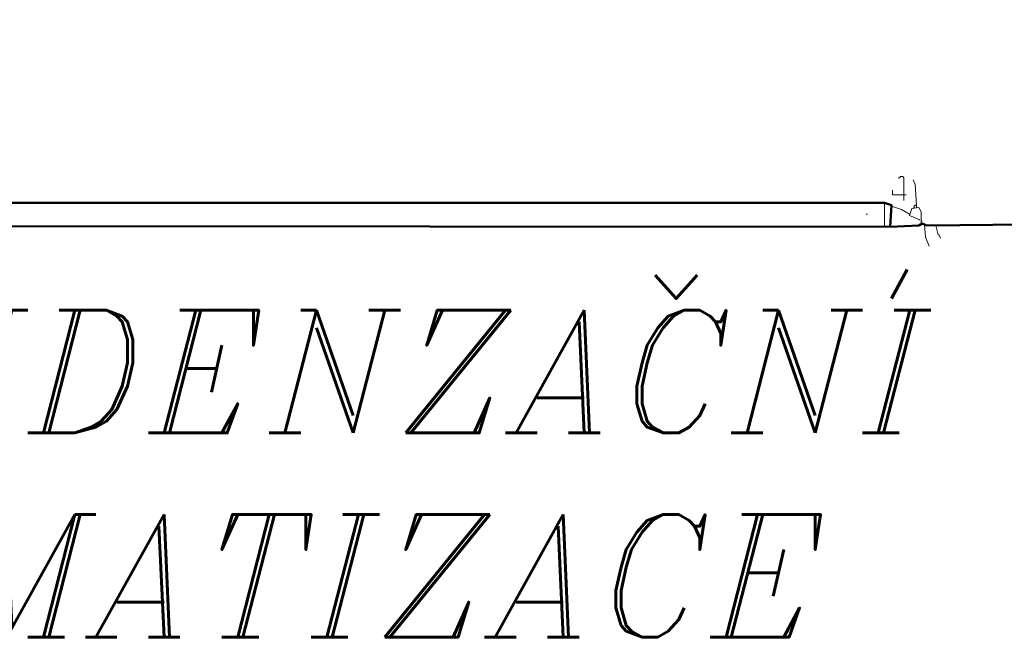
# Model space of a CAD drawing. Header units: millimetres. Extents: x 6435372 to 7248404, y 1559872 to 1886246.
# Tile 86 of 208: x 6813144 to 6814068, y 1852323 to 1852904. Entities that reach past the tile are written whole.
import ezdxf

# ---------------------------------------------------------------- set-up
doc = ezdxf.new("R2010")
doc.units = ezdxf.units.MM
doc.layers.add('matrice DPS', color=122, linetype='Continuous')
doc.layers.add('V-objekty', color=130, linetype='Continuous', lineweight=50)
doc.styles.get("Standard").update_dxf_attribs({"font": 'romans.shx'})

# ---------------------------------------------------------------- blocks, each defined once
blk = doc.blocks.new('DWG-RYYQ14-20T_top')
at = {"layer": 'V-objekty'}
for points in [[(4.296574, 5.389722, 0), (5.898287, 5.389722, 0), (5.904711, 5.38758, 0), (5.90364, 5.367238, 0), (4.174518, 5.368308, 0)], [(5.90364, 5.367238, 0), (5.930407, 5.368308, 0), (5.933619, 5.37045, 0), (5.937901, 5.368308, 0), (6.031049, 5.369379, 0), (6.039615, 5.376874, 0), (6.041756, 5.381156, 0), (6.042827, 6.421842, 0), (6.038544, 6.422912, 0), (6.041756, 6.423983, 0), (6.040685, 6.522484, 0), (6.031049, 6.531049, 0), (5.932548, 6.531049, 0), (5.933619, 6.529979, 0), (5.933619, 6.531049, 0)]]:
    blk.add_polyline3d(points, dxfattribs=at)
at = {"layer": 'V-objekty', "color": 2, "lineweight": 13}
for points in [[(5.916488, 5.397216, 0), (5.916488, 5.413276, 0), (5.915418, 5.414347, 0), (5.913276, 5.414347, 0), (5.912206, 5.413276, 0), (5.911135, 5.413276, 0)], [(5.928266, 5.38758, 0), (5.927195, 5.406852, 0), (5.925054, 5.411135, 0)], [(5.916488, 5.397216, 0), (5.905782, 5.397216, 0), (5.905782, 5.401499, 0)], [(5.898287, 5.367238, 0), (5.898287, 5.388651, 0)], [(5.916488, 5.397216, 0), (5.91863, 5.397216, 0)], [(5.916488, 5.397216, 0), (5.916488, 5.391863, 0)], [(5.881156, 5.379015, 0), (5.882227, 5.379015, 0)], [(5.921842, 5.379015, 0), (5.914347, 5.383298, 0), (5.904711, 5.38651, 0)], [(5.932548, 5.37045, 0), (5.932548, 5.381156, 0), (5.930407, 5.385439, 0), (5.923983, 5.384368, 0), (5.921842, 5.377944, 0), (5.931478, 5.373662, 0), (5.930407, 5.373662, 0)], [(5.926124, 5.385439, 0), (5.925054, 5.384368, 0)], [(5.926124, 5.385439, 0), (5.926124, 5.38651, 0), (5.927195, 5.38758, 0), (5.928266, 5.38758, 0), (5.928266, 5.385439, 0)], [(5.932548, 5.372591, 0), (5.933619, 5.372591, 0)], [(5.93576, 5.369379, 0), (5.936831, 5.357602, 0), (5.940043, 5.349036, 0)], [(5.946467, 5.368308, 0), (5.948608, 5.359743, 0), (5.949679, 5.359743, 0), (5.950749, 5.356531, 0)]]:
    blk.add_polyline3d(points, dxfattribs=at)

msp = doc.modelspace()

# ---------------------------------------------------------------- block references
at = {"layer": 'matrice DPS', "xscale": 1000, "yscale": 1000, "zscale": 1000}
msp.add_blockref('DWG-RYYQ14-20T_top', (6808057.27, 1847342.73), dxfattribs=at)

# ---------------------------------------------------------------- texts
at = {"layer": 'matrice DPS', "insert": (6812806.3, 1852631.58), "char_height": 115, "width": 2725.3694, "attachment_point": 1}
msp.add_mtext('\\fItalic|b0|i0|c238|p0;KONDENZAČNÍ JEDNOTKA\\PKLIMATIZACE', dxfattribs=at)

doc.saveas('drawing.dxf')
